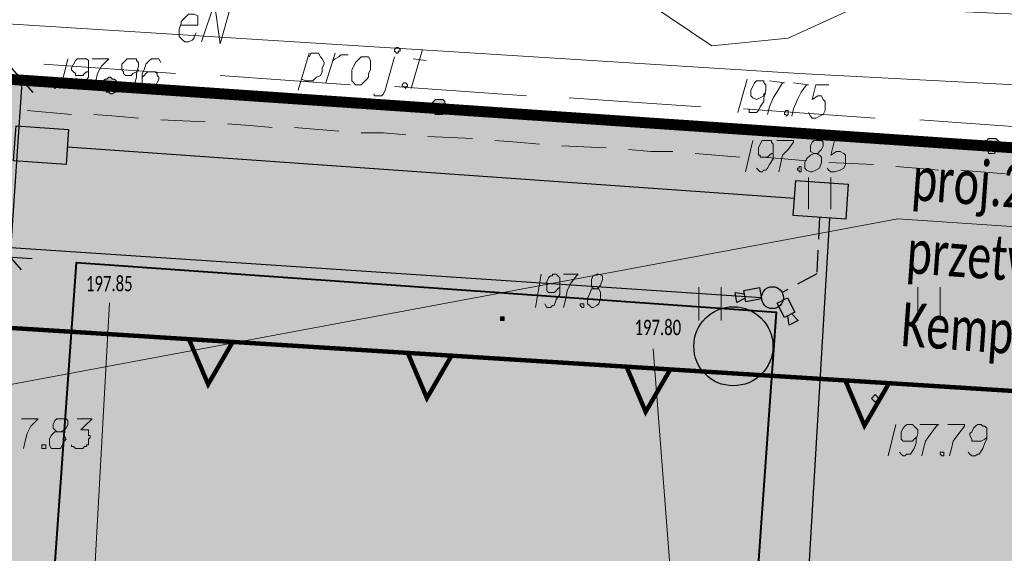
# Model space of a CAD drawing. Header units: metres. Extents: x 7431553 to 7432401, y 5544342 to 5544539.
# Tile 137 of 180: x 7432208 to 7432230, y 5544480 to 5544492. Entities that reach past the tile are written whole.
import ezdxf
from ezdxf.lldxf.tags import DXFTag

# ---------------------------------------------------------------- set-up
doc = ezdxf.new("R2010")
doc.units = ezdxf.units.M
doc.header["$MEASUREMENT"] = 0
doc.linetypes.add('BG-PR90-PB-PZT-PZT01_2026_04_14$0$( Dashed )', pattern=[0.75, 0.5, -0.25])
for name, color, linetype, lineweight in [('BG-PR90-PB-PZT-PZT01_2026_04_14$0$D_obrzeze_5cm', 200, 'Continuous', 13), ('BG-PR90-PB-PZT-PZT01_2026_04_14$0$lampy', 30, 'Continuous', 30), ('BG-PR90-PB-PZT-PZT01_2026_04_14$0$MAPA DCP', 7, 'Continuous', 0), ('BG-PR90-PB-PZT-PZT01_2026_04_14$0$PROJ. OŚWIETLENIE', 30, 'Continuous', 30), ('BG-PR90-PB-PZT-PZT01_2026_04_14$0$Teletechnika monitoring', 30, 'Continuous', 5), ('BG-PR90-PB-PZT-PZT01_2026_04_14$0$Teletechnika wewnętrzna', 30, 'Continuous', 5), ('PRIMETECH_XREF', 7, 'Continuous', 5)]:
    doc.layers.add(name, color=color, linetype=linetype, lineweight=lineweight)
for name, color, linetype in [('BG-PR90-PB-PZT-PZT01_2026_04_14$0$OPISY', 7, 'Continuous'), ('BG-PR90-PB-PZT-PZT01_2026_04_14$0$Z-linie-rozgraniczajace', 216, 'Continuous'), ('BG-PR90-PB-PZT-PZT01_2026_04_14$0$Z-wymiarowanie', 43, 'Continuous'), ('BG-PR90-PB-PZT-PZT01_2026_04_14$0$Z_granica-wlasnosci', 170, 'Continuous'), ('BG-PR90-PB-PZT-PZT01_2026_04_14$0$Z_szraf drogi', 251, 'Continuous'), ('BG-PR90-PB-PZT-PZT01_2026_04_14$0$Z_szraf zielen', 72, 'Continuous')]:
    doc.layers.add(name, color=color, linetype=linetype)
doc.layers.add('PRIMETECH - POMOC', color=6, linetype='Continuous', lineweight=40, plot=False)
doc.styles.add('BG-PR90-PB-PZT-PZT01_2026_04_14$0$Arial', font='arial.ttf')
doc.styles.add('BG-PR90-PB-PZT-PZT01_2026_04_14$0$Standard', font='txt')
tags = doc.linetypes.add('BG-PR90-PB-PZT-PZT01_2026_04_14$0$COMM_LINE', pattern='A,0.5,-0.15,["COMM  ",BG-PR90-PB-PZT-PZT01_2026_04_14$0$Standard,S=0.09,R=0,X=-0.1,Y=-0.05],-0.36', length=1.01).pattern_tags.tags
tags[6] = DXFTag(74, 10)
tags = doc.linetypes.add('BG-PR90-PB-PZT-PZT01_2026_04_14$0$DASHED', pattern=[0.75, 0.5, -0.25]).pattern_tags.tags
tags[6:7] = [DXFTag(74, 4), DXFTag(75, 0), DXFTag(340, '0'), DXFTag(46, 1.0), DXFTag(50, 0.0), DXFTag(44, 0.0), DXFTag(45, 0.0)]
tags[4:5] = [DXFTag(74, 4), DXFTag(75, 0), DXFTag(340, '0'), DXFTag(46, 1.0), DXFTag(50, 0.0), DXFTag(44, 0.0), DXFTag(45, 0.0)]
doc.dimstyles.new('BG-PR90-PB-PZT-PZT01_2026_04_14$0$1-500', dxfattribs={"dimtxt": 0.8, "dimasz": 0.05, "dimexe": 0.009, "dimexo": 0.003125, "dimgap": 0.25, "dimtad": 1, "dimzin": 0, "dimdsep": 46, "dimtxsty": 'BG-PR90-PB-PZT-PZT01_2026_04_14$0$Arial', "dimblk1": 'BG-PR90-PB-PZT-PZT01_2026_04_14$0$ST', "dimblk2": 'BG-PR90-PB-PZT-PZT01_2026_04_14$0$ST', "dimsah": 1, "dimcen": 0, "dimse1": 1, "dimse2": 1, "dimclrd": 256, "dimclre": 256, "dimclrt": 256, "dimadec": 0, "dimazin": 0, "dimtfac": 1, "dimtdec": 0, "dimtix": 1, "dimtofl": 0, "dimtmove": 2, "dimatfit": 3, "dimldrblk": 'BG-PR90-PB-PZT-PZT01_2026_04_14$0$ST', "dimfxl": 1, "dimtolj": 1, "dimtzin": 0, "dimlwd": -1, "dimlwe": -1, "dimarcsym": 0})
doc.dimstyles.new('BG-PR90-PB-PZT-PZT01_2026_04_14$0$Standard', dxfattribs={"dimtxt": 0.18, "dimasz": 0.18, "dimexe": 0.18, "dimexo": 0.0625, "dimgap": 0.09, "dimtad": 0, "dimtih": 1, "dimtoh": 1, "dimdec": 4, "dimzin": 0, "dimdsep": 46, "dimtxsty": 'BG-PR90-PB-PZT-PZT01_2026_04_14$0$Standard', "dimcen": 0.09, "dimadec": 0, "dimazin": 0, "dimtfac": 1, "dimtdec": 4, "dimtofl": 0, "dimtmove": 0, "dimatfit": 3, "dimfxl": 1, "dimtolj": 1, "dimtzin": 0, "dimarcsym": 0})

# ---------------------------------------------------------------- blocks, each defined once
blk = doc.blocks.new('BG-PR90-PB-PZT-PZT01_2026_04_14$0$ergwrwtywretywrty')
at = {"layer": 'BG-PR90-PB-PZT-PZT01_2026_04_14$0$Z-linie-rozgraniczajace', "color": 140, "linetype": 'BG-PR90-PB-PZT-PZT01_2026_04_14$0$DASHED', "ltscale": 2, "true_color": 0x07bff7, "const_width": 0.1}
blk.add_lwpolyline([(60.639, -3.088), (-32.039, 3.163)], dxfattribs=at)
for points in [[(29.932, -2.019), (30.498, -1.055), (29.5, -0.988), (29.932, -2.019)], [(34.921, -2.356), (35.487, -1.391), (34.489, -1.324), (34.921, -2.356)], [(39.909, -2.692), (40.475, -1.728), (39.478, -1.661), (39.909, -2.692)], [(44.898, -3.029), (45.464, -2.064), (44.466, -1.997), (44.898, -3.029)]]:
    blk.add_lwpolyline(points, close=True, dxfattribs=at)
blk = doc.blocks.new('BG-PR90-PB-PZT-PZT01_2026_04_14$0$Naddrwiną2025_v2klauzulap')
at = {"layer": 'BG-PR90-PB-PZT-PZT01_2026_04_14$0$MAPA DCP', "linetype": 'Continuous', "lineweight": 0, "transparency": 33554559}
for points in [[(7431673.013, 5544644.315), (7431672.928, 5544644.315), (7431672.886, 5544644.273), (7431672.843, 5544644.23), (7431672.843, 5544644.188), (7431672.843, 5544644.146), (7431672.843, 5544644.103), (7431672.843, 5544644.061), (7431672.886, 5544644.019), (7431672.886, 5544643.976), (7431672.928, 5544643.976), (7431672.97, 5544643.976), (7431673.013, 5544643.976), (7431673.055, 5544643.976), (7431673.097, 5544644.019), (7431673.14, 5544644.061), (7431673.182, 5544644.061), (7431673.182, 5544644.146), (7431673.182, 5544644.188), (7431673.14, 5544644.23), (7431673.14, 5544644.273), (7431673.097, 5544644.273), (7431673.055, 5544644.315), (7431673.055, 5544644.315)], [(7431672.547, 5544638.007), (7431672.547, 5544638.007), (7431672.547, 5544638.007), (7431672.589, 5544638.05), (7431672.589, 5544638.05), (7431672.589, 5544638.05), (7431672.589, 5544638.05), (7431672.589, 5544638.092), (7431672.589, 5544638.092), (7431672.589, 5544638.092), (7431672.547, 5544638.092), (7431672.547, 5544638.092), (7431672.547, 5544638.092), (7431672.547, 5544638.092), (7431672.505, 5544638.092), (7431672.505, 5544638.092), (7431672.505, 5544638.092), (7431672.505, 5544638.092), (7431672.505, 5544638.05), (7431672.505, 5544638.05), (7431672.505, 5544638.05), (7431672.505, 5544638.05), (7431672.505, 5544638.007)], [(7431676.95, 5544632.927), (7431676.95, 5544632.927), (7431676.95, 5544632.927), (7431676.992, 5544632.927), (7431676.992, 5544632.97), (7431676.992, 5544632.97), (7431676.992, 5544632.97), (7431676.992, 5544632.97), (7431676.992, 5544633.012), (7431676.992, 5544633.012), (7431676.95, 5544633.012), (7431676.95, 5544633.012), (7431676.95, 5544633.012), (7431676.95, 5544633.012), (7431676.907, 5544633.012), (7431676.907, 5544633.012), (7431676.907, 5544633.012), (7431676.907, 5544632.97), (7431676.907, 5544632.97), (7431676.907, 5544632.97), (7431676.907, 5544632.97), (7431676.907, 5544632.927), (7431676.907, 5544632.927)], [(7431672.124, 5544631.7), (7431672.081, 5544631.7), (7431672.039, 5544631.657), (7431671.997, 5544631.657), (7431671.954, 5544631.615), (7431671.954, 5544631.573), (7431671.954, 5544631.53), (7431671.954, 5544631.488), (7431671.954, 5544631.446), (7431671.997, 5544631.403), (7431672.039, 5544631.361), (7431672.081, 5544631.361), (7431672.124, 5544631.361), (7431672.166, 5544631.361), (7431672.208, 5544631.361), (7431672.251, 5544631.403), (7431672.251, 5544631.403), (7431672.293, 5544631.446), (7431672.293, 5544631.488), (7431672.293, 5544631.573), (7431672.293, 5544631.615), (7431672.251, 5544631.615), (7431672.208, 5544631.657), (7431672.166, 5544631.7), (7431672.166, 5544631.7)], [(7431671.658, 5544624.207), (7431671.573, 5544624.207), (7431671.531, 5544624.164), (7431671.489, 5544624.122), (7431671.489, 5544624.08), (7431671.446, 5544624.037), (7431671.446, 5544623.995), (7431671.489, 5544623.953), (7431671.489, 5544623.91), (7431671.531, 5544623.868), (7431671.573, 5544623.868), (7431671.616, 5544623.868), (7431671.658, 5544623.868), (7431671.7, 5544623.868), (7431671.743, 5544623.91), (7431671.785, 5544623.953), (7431671.785, 5544623.995), (7431671.827, 5544624.037), (7431671.827, 5544624.08), (7431671.785, 5544624.122), (7431671.785, 5544624.164), (7431671.743, 5544624.164), (7431671.7, 5544624.207), (7431671.7, 5544624.207)]]:
    blk.add_hatch(color=256, dxfattribs=at).paths.add_polyline_path(points)
at = {"layer": 'BG-PR90-PB-PZT-PZT01_2026_04_14$0$MAPA DCP', "linetype": 'Continuous', "lineweight": 18, "transparency": 33554687}
for points in [[(7431647.782, 5544690.374), (7431650.83, 5544686.987), (7431669.838, 5544671.027), (7431674.706, 5544669.419), (7431674.071, 5544660.444), (7431673.859, 5544657.311), (7431673.182, 5544646.728), (7431669.795, 5544596.859), (7431670.727, 5544580.519), (7431669.541, 5544576.582), (7431663.784, 5544577.725), (7431638.977, 5544582.635), (7431654.894, 5544603.76), (7431656.037, 5544608.713), (7431647.147, 5544632.165), (7431642.49, 5544637.711), (7431645.919, 5544688.426), (7431646.046, 5544690.585)], [(7431676.992, 5544642.96), (7431676.23, 5544642.96)], [(7431676.23, 5544642.452), (7431676.992, 5544642.452)], [(7431674.452, 5544640.463), (7431673.732, 5544640.463)], [(7431673.732, 5544639.955), (7431674.452, 5544639.955)], [(7431676.992, 5544637.965), (7431676.23, 5544637.965)], [(7431676.23, 5544637.457), (7431676.992, 5544637.457)]]:
    blk.add_lwpolyline(points, dxfattribs=at)
at = {"layer": 'BG-PR90-PB-PZT-PZT01_2026_04_14$0$MAPA DCP', "color": 1, "linetype": 'Continuous', "lineweight": 18, "transparency": 33554687}
for points in [[(7431664.969, 5544543.477), (7431664.165, 5544543.562), (7431664.292, 5544545.086), (7431664.377, 5544547.118), (7431665.52, 5544566.803), (7431666.451, 5544577.174), (7431665.901, 5544582.466), (7431667.128, 5544586.784), (7431667.382, 5544591.737), (7431668.017, 5544609.178), (7431669.414, 5544635.806), (7431670.727, 5544637.753), (7431670.557, 5544639.489), (7431669.838, 5544641.055), (7431671.15, 5544669.461), (7431672.081, 5544686.648)], [(7431635.971, 5544534.926), (7431643.803, 5544535.137), (7431645.115, 5544536.238), (7431659.889, 5544534.375), (7431661.202, 5544534.079), (7431662.218, 5544548.218), (7431665.435, 5544548.049), (7431666.747, 5544564.686), (7431668.483, 5544589.07), (7431669.626, 5544612.226), (7431671.362, 5544639.743), (7431672.589, 5544663.238), (7431673.902, 5544686.394)], [(7431670.642, 5544626.112), (7431669.753, 5544626.408), (7431670.684, 5544626.535), (7431669.795, 5544626.789)], [(7431670.261, 5544625.646), (7431670.261, 5544626.027), (7431670.049, 5544626.027), (7431670.007, 5544625.942), (7431670.007, 5544625.9), (7431670.007, 5544625.815), (7431670.049, 5544625.773), (7431670.092, 5544625.731), (7431670.176, 5544625.646), (7431670.219, 5544625.646), (7431670.346, 5544625.604), (7431670.43, 5544625.604), (7431670.473, 5544625.604), (7431670.515, 5544625.604), (7431670.6, 5544625.688), (7431670.642, 5544625.731), (7431670.642, 5544625.773), (7431670.642, 5544625.815), (7431670.6, 5544625.9), (7431670.557, 5544625.942), (7431670.515, 5544625.942), (7431670.43, 5544625.985)]]:
    blk.add_lwpolyline(points, dxfattribs=at)
at = {"layer": 'BG-PR90-PB-PZT-PZT01_2026_04_14$0$MAPA DCP', "color": 30, "linetype": 'Continuous', "lineweight": 18, "true_color": 0xff6500, "transparency": 33554687}
for points in [[(7431664.885, 5544546.059), (7431664.377, 5544547.118), (7431665.52, 5544566.803), (7431666.451, 5544577.174), (7431665.901, 5544582.466), (7431667.128, 5544586.784), (7431667.382, 5544591.737), (7431668.017, 5544609.178), (7431669.414, 5544635.806), (7431670.727, 5544637.753), (7431670.557, 5544639.489), (7431669.838, 5544641.055), (7431671.15, 5544669.461), (7431672.081, 5544686.648)], [(7431672.42, 5544642.495), (7431672.632, 5544645.458)], [(7431672.166, 5544638.473), (7431672.378, 5544641.479)], [(7431671.912, 5544634.494), (7431672.124, 5544637.499)], [(7431671.658, 5544630.514), (7431671.87, 5544633.52)], [(7431671.7, 5544630.895), (7431670.811, 5544631.149)], [(7431671.023, 5544630.938), (7431671.065, 5544631.234)], [(7431671.827, 5544630.049), (7431671.87, 5544630.049), (7431671.87, 5544630.218), (7431671.827, 5544630.26), (7431671.743, 5544630.303), (7431670.981, 5544630.514)], [(7431671.065, 5544629.117), (7431671.023, 5544629.16), (7431670.981, 5544629.244), (7431670.938, 5544629.287), (7431670.938, 5544629.371), (7431670.938, 5544629.456)], [(7431671.404, 5544626.535), (7431671.616, 5544629.498)], [(7431671.573, 5544628.948), (7431670.896, 5544629.16)], [(7431670.981, 5544628.567), (7431670.896, 5544628.609), (7431670.896, 5544628.779), (7431670.981, 5544628.821), (7431671.023, 5544628.863), (7431671.108, 5544628.906), (7431671.15, 5544628.906), (7431671.235, 5544628.863), (7431671.319, 5544628.863), (7431671.404, 5544628.821), (7431671.446, 5544628.736), (7431671.531, 5544628.652), (7431671.531, 5544628.567), (7431671.531, 5544628.482), (7431671.489, 5544628.398)], [(7431671.743, 5544628.313), (7431670.896, 5544628.567)], [(7431671.15, 5544622.513), (7431671.362, 5544625.519)]]:
    blk.add_lwpolyline(points, dxfattribs=at)
at = {"layer": 'BG-PR90-PB-PZT-PZT01_2026_04_14$0$MAPA DCP', "linetype": 'Continuous', "lineweight": 35, "transparency": 33554687}
blk.add_lwpolyline([(7431675.891, 5544686.056), (7431675.426, 5544679.367), (7431673.986, 5544657.735), (7431673.436, 5544650.199), (7431672.547, 5544638.05), (7431671.192, 5544617.476), (7431670.303, 5544603.463), (7431669.753, 5544595.886), (7431670.769, 5544579.841), (7431669.541, 5544577.471), (7431668.398, 5544574.973), (7431667.594, 5544564.178), (7431667.298, 5544558.886), (7431666.917, 5544553.764), (7431666.324, 5544544.197), (7431665.393, 5544531.878), (7431673.817, 5544524.3), (7431682.199, 5544516.722)], dxfattribs=at)
at = {"layer": 'BG-PR90-PB-PZT-PZT01_2026_04_14$0$MAPA DCP', "linetype": 'Continuous', "lineweight": 18, "transparency": 33554687}
for points in [[(7431673.859, 5544657.311), (7431726.818, 5544654.094), (7431721.188, 5544574.846), (7431714.161, 5544575.396), (7431713.187, 5544561.426), (7431668.61, 5544564.601), (7431669.033, 5544570.486), (7431669.541, 5544576.582), (7431670.727, 5544580.519), (7431669.795, 5544596.859), (7431673.182, 5544646.728)], [(7431678.77, 5544641.563), (7431678.685, 5544641.479), (7431678.77, 5544641.394), (7431678.855, 5544641.479)], [(7431672.674, 5544639.235), (7431672.589, 5544639.15), (7431672.674, 5544639.066), (7431672.759, 5544639.15)], [(7431671.616, 5544622.852), (7431671.531, 5544622.767), (7431671.616, 5544622.683), (7431671.7, 5544622.767)]]:
    blk.add_lwpolyline(points, close=True, dxfattribs=at)
at = {"layer": 'BG-PR90-PB-PZT-PZT01_2026_04_14$0$MAPA DCP', "color": 4, "linetype": 'Continuous', "lineweight": 18, "transparency": 33554687}
for points in [[(7431673.563, 5544643.426), (7431673.648, 5544644.442)], [(7431678.601, 5544644.4), (7431678.601, 5544644.146)], [(7431678.558, 5544643.638), (7431678.431, 5544641.648)], [(7431673.478, 5544641.944), (7431673.521, 5544642.41), (7431673.563, 5544642.918)], [(7431673.394, 5544640.42), (7431673.436, 5544641.436)], [(7431678.389, 5544641.14), (7431678.389, 5544640.886)], [(7431678.347, 5544640.378), (7431678.304, 5544639.362), (7431678.22, 5544638.346)], [(7431673.267, 5544638.896), (7431673.309, 5544639.404), (7431673.351, 5544639.912)], [(7431673.182, 5544637.372), (7431673.267, 5544638.388)], [(7431678.177, 5544637.838), (7431678.177, 5544637.584)], [(7431678.135, 5544637.076), (7431678.008, 5544635.086)], [(7431673.097, 5544635.848), (7431673.14, 5544636.356), (7431673.14, 5544636.864)], [(7431673.013, 5544634.324), (7431673.055, 5544635.34)], [(7431677.966, 5544634.621), (7431677.966, 5544634.367)], [(7431677.923, 5544633.859), (7431677.881, 5544632.843), (7431677.796, 5544631.827)], [(7431672.886, 5544632.8), (7431672.928, 5544633.308), (7431672.97, 5544633.816)], [(7431672.801, 5544631.276), (7431672.843, 5544632.292)], [(7431677.796, 5544631.319), (7431677.754, 5544631.065)], [(7431672.716, 5544629.752), (7431672.716, 5544630.26), (7431672.759, 5544630.768)], [(7431677.712, 5544630.557), (7431677.585, 5544628.567)], [(7431672.589, 5544628.228), (7431672.674, 5544629.244)], [(7431677.585, 5544628.059), (7431677.542, 5544627.805)], [(7431672.505, 5544626.704), (7431672.547, 5544627.212), (7431672.589, 5544627.72)], [(7431677.542, 5544627.297), (7431677.458, 5544626.281), (7431677.415, 5544625.265)], [(7431672.42, 5544625.18), (7431672.462, 5544626.196)], [(7431672.293, 5544623.656), (7431672.335, 5544624.164), (7431672.378, 5544624.672)], [(7431677.373, 5544624.757), (7431677.331, 5544624.503)], [(7431677.331, 5544623.995), (7431677.204, 5544622.005)], [(7431672.208, 5544622.132), (7431672.293, 5544623.148)]]:
    blk.add_lwpolyline(points, dxfattribs=at)
at = {"layer": 'BG-PR90-PB-PZT-PZT01_2026_04_14$0$MAPA DCP', "linetype": 'Continuous', "lineweight": 0, "transparency": 33554687}
for points in [[(7431673.013, 5544644.315), (7431672.928, 5544644.315), (7431672.886, 5544644.273), (7431672.843, 5544644.23), (7431672.843, 5544644.188), (7431672.843, 5544644.146), (7431672.843, 5544644.103), (7431672.843, 5544644.061), (7431672.886, 5544644.019), (7431672.886, 5544643.976), (7431672.928, 5544643.976), (7431672.97, 5544643.976), (7431673.013, 5544643.976), (7431673.055, 5544643.976), (7431673.097, 5544644.019), (7431673.14, 5544644.061), (7431673.182, 5544644.061), (7431673.182, 5544644.146), (7431673.182, 5544644.188), (7431673.14, 5544644.23), (7431673.14, 5544644.273), (7431673.097, 5544644.273), (7431673.055, 5544644.315)], [(7431672.547, 5544638.007), (7431672.547, 5544638.007), (7431672.547, 5544638.007), (7431672.589, 5544638.05), (7431672.589, 5544638.05), (7431672.589, 5544638.05), (7431672.589, 5544638.05), (7431672.589, 5544638.092), (7431672.589, 5544638.092), (7431672.589, 5544638.092), (7431672.547, 5544638.092), (7431672.547, 5544638.092), (7431672.547, 5544638.092), (7431672.547, 5544638.092), (7431672.505, 5544638.092), (7431672.505, 5544638.092), (7431672.505, 5544638.092), (7431672.505, 5544638.092), (7431672.505, 5544638.05), (7431672.505, 5544638.05), (7431672.505, 5544638.05), (7431672.505, 5544638.05), (7431672.505, 5544638.007)], [(7431676.95, 5544632.927), (7431676.95, 5544632.927), (7431676.95, 5544632.927), (7431676.992, 5544632.927), (7431676.992, 5544632.97), (7431676.992, 5544632.97), (7431676.992, 5544632.97), (7431676.992, 5544632.97), (7431676.992, 5544633.012), (7431676.992, 5544633.012), (7431676.95, 5544633.012), (7431676.95, 5544633.012), (7431676.95, 5544633.012), (7431676.95, 5544633.012), (7431676.907, 5544633.012), (7431676.907, 5544633.012), (7431676.907, 5544633.012), (7431676.907, 5544632.97), (7431676.907, 5544632.97), (7431676.907, 5544632.97), (7431676.907, 5544632.97), (7431676.907, 5544632.927), (7431676.907, 5544632.927)], [(7431672.124, 5544631.7), (7431672.081, 5544631.7), (7431672.039, 5544631.657), (7431671.997, 5544631.657), (7431671.954, 5544631.615), (7431671.954, 5544631.573), (7431671.954, 5544631.53), (7431671.954, 5544631.488), (7431671.954, 5544631.446), (7431671.997, 5544631.403), (7431672.039, 5544631.361), (7431672.081, 5544631.361), (7431672.124, 5544631.361), (7431672.166, 5544631.361), (7431672.208, 5544631.361), (7431672.251, 5544631.403), (7431672.251, 5544631.403), (7431672.293, 5544631.446), (7431672.293, 5544631.488), (7431672.293, 5544631.573), (7431672.293, 5544631.615), (7431672.251, 5544631.615), (7431672.208, 5544631.657), (7431672.166, 5544631.7)], [(7431671.658, 5544624.207), (7431671.573, 5544624.207), (7431671.531, 5544624.164), (7431671.489, 5544624.122), (7431671.489, 5544624.08), (7431671.446, 5544624.037), (7431671.446, 5544623.995), (7431671.489, 5544623.953), (7431671.489, 5544623.91), (7431671.531, 5544623.868), (7431671.573, 5544623.868), (7431671.616, 5544623.868), (7431671.658, 5544623.868), (7431671.7, 5544623.868), (7431671.743, 5544623.91), (7431671.785, 5544623.953), (7431671.785, 5544623.995), (7431671.827, 5544624.037), (7431671.827, 5544624.08), (7431671.785, 5544624.122), (7431671.785, 5544624.164), (7431671.743, 5544624.164), (7431671.7, 5544624.207)]]:
    blk.add_lwpolyline(points, close=True, dxfattribs=at)
at = {"layer": 'BG-PR90-PB-PZT-PZT01_2026_04_14$0$MAPA DCP', "color": 94, "linetype": 'Continuous', "lineweight": 18, "true_color": 0x009a00, "transparency": 33554687}
for points in [[(7431673.013, 5544644.188), (7431673.013, 5544643.68), (7431672.97, 5544643.172)], [(7431672.928, 5544642.664), (7431672.843, 5544641.648)], [(7431672.843, 5544641.14), (7431672.801, 5544640.632), (7431672.759, 5544640.124)], [(7431672.716, 5544639.616), (7431672.632, 5544638.6)], [(7431672.632, 5544638.092), (7431672.589, 5544637.584), (7431672.547, 5544637.076)], [(7431672.505, 5544636.568), (7431672.462, 5544635.552)], [(7431672.42, 5544635.044), (7431672.378, 5544634.536), (7431672.335, 5544634.028)], [(7431672.293, 5544633.52), (7431672.251, 5544632.504)], [(7431672.208, 5544631.996), (7431672.166, 5544631.488), (7431672.124, 5544630.98)], [(7431672.081, 5544630.472), (7431672.039, 5544629.456)], [(7431671.997, 5544628.948), (7431671.954, 5544628.44), (7431671.912, 5544627.932)], [(7431671.912, 5544627.424), (7431671.827, 5544626.408)], [(7431671.785, 5544625.9), (7431671.743, 5544625.392), (7431671.743, 5544624.884)], [(7431671.7, 5544624.376), (7431671.616, 5544623.36)], [(7431671.573, 5544622.852), (7431671.531, 5544622.344), (7431671.531, 5544621.836)]]:
    blk.add_lwpolyline(points, dxfattribs=at)
at = {"layer": 'BG-PR90-PB-PZT-PZT01_2026_04_14$0$MAPA DCP', "linetype": 'Continuous', "lineweight": 9, "transparency": 33554687}
for points in [[(7431679.998, 5544643.595), (7431680.04, 5544643.638), (7431680.082, 5544643.68), (7431680.082, 5544643.765), (7431680.04, 5544643.807), (7431680.04, 5544643.849), (7431679.913, 5544643.934), (7431679.786, 5544643.976), (7431679.701, 5544644.019), (7431679.574, 5544644.019), (7431679.49, 5544644.019), (7431679.447, 5544644.019), (7431679.405, 5544643.976), (7431679.405, 5544643.934), (7431679.363, 5544643.892), (7431679.363, 5544643.849), (7431679.363, 5544643.807), (7431679.405, 5544643.765), (7431679.447, 5544643.722), (7431679.532, 5544643.68), (7431679.574, 5544643.638), (7431679.617, 5544643.638), (7431679.701, 5544643.68), (7431679.744, 5544643.68), (7431679.744, 5544643.722), (7431679.744, 5544643.765), (7431679.744, 5544643.807), (7431679.744, 5544643.892), (7431679.701, 5544643.976), (7431679.659, 5544644.019)], [(7431679.363, 5544643.13), (7431679.363, 5544643.511), (7431679.405, 5544643.511), (7431679.574, 5544643.384), (7431679.744, 5544643.257), (7431679.913, 5544643.214), (7431680.082, 5544643.172)], [(7431679.363, 5544642.495), (7431679.363, 5544642.918), (7431679.405, 5544642.876), (7431679.574, 5544642.749), (7431679.744, 5544642.622), (7431679.913, 5544642.579), (7431680.082, 5544642.537)], [(7431679.998, 5544642.029), (7431680.04, 5544642.071), (7431680.082, 5544642.114), (7431680.082, 5544642.156), (7431680.04, 5544642.198), (7431680.04, 5544642.241), (7431680.04, 5544642.283), (7431679.913, 5544642.368), (7431679.786, 5544642.41), (7431679.701, 5544642.41), (7431679.574, 5544642.452), (7431679.49, 5544642.452), (7431679.447, 5544642.41), (7431679.405, 5544642.368), (7431679.363, 5544642.325), (7431679.363, 5544642.241), (7431679.363, 5544642.198), (7431679.405, 5544642.156), (7431679.447, 5544642.114), (7431679.532, 5544642.071), (7431679.574, 5544642.071), (7431679.617, 5544642.071), (7431679.701, 5544642.071), (7431679.744, 5544642.114), (7431679.744, 5544642.156), (7431679.744, 5544642.198), (7431679.744, 5544642.241), (7431679.744, 5544642.283), (7431679.744, 5544642.325), (7431679.701, 5544642.368), (7431679.659, 5544642.41)], [(7431679.363, 5544641.944), (7431680.082, 5544641.775)], [(7431672.886, 5544640.844), (7431672.886, 5544640.547), (7431673.224, 5544640.463), (7431673.14, 5544640.59), (7431673.14, 5544640.674), (7431673.182, 5544640.759), (7431673.224, 5544640.801), (7431673.351, 5544640.801), (7431673.436, 5544640.801), (7431673.521, 5544640.759), (7431673.563, 5544640.674), (7431673.605, 5544640.547), (7431673.605, 5544640.463), (7431673.563, 5544640.42), (7431673.521, 5544640.378)], [(7431671.616, 5544640.42), (7431671.616, 5544640.124), (7431671.954, 5544640.039), (7431671.87, 5544640.166), (7431671.87, 5544640.251), (7431671.954, 5544640.293), (7431671.997, 5544640.336), (7431672.124, 5544640.336), (7431672.208, 5544640.336), (7431672.293, 5544640.293), (7431672.335, 5544640.209), (7431672.378, 5544640.124), (7431672.378, 5544640.039), (7431672.335, 5544639.997), (7431672.251, 5544639.955)], [(7431673.182, 5544640.082), (7431673.182, 5544640.166), (7431673.14, 5544640.209), (7431673.097, 5544640.251), (7431673.013, 5544640.293), (7431672.928, 5544640.293), (7431672.886, 5544640.251), (7431672.886, 5544640.209), (7431672.886, 5544640.166), (7431672.886, 5544640.082), (7431672.928, 5544640.039), (7431673.013, 5544639.997), (7431673.055, 5544639.997), (7431673.14, 5544639.997), (7431673.182, 5544640.082), (7431673.224, 5544639.997), (7431673.309, 5544639.912), (7431673.394, 5544639.87), (7431673.521, 5544639.87), (7431673.563, 5544639.912), (7431673.605, 5544639.997), (7431673.605, 5544640.039), (7431673.563, 5544640.124), (7431673.521, 5544640.209), (7431673.394, 5544640.251), (7431673.267, 5544640.251), (7431673.224, 5544640.209), (7431673.182, 5544640.124)], [(7431671.573, 5544639.616), (7431671.616, 5544639.955), (7431671.616, 5544639.912), (7431671.785, 5544639.785), (7431671.954, 5544639.701), (7431672.166, 5544639.616), (7431672.335, 5544639.574)], [(7431672.886, 5544639.235), (7431672.886, 5544639.616), (7431672.928, 5544639.616), (7431673.097, 5544639.489), (7431673.224, 5544639.362), (7431673.436, 5544639.32), (7431673.605, 5544639.277)], [(7431671.531, 5544639.066), (7431671.573, 5544639.404), (7431671.573, 5544639.362), (7431671.785, 5544639.235), (7431671.912, 5544639.15), (7431672.124, 5544639.066), (7431672.293, 5544639.023)], [(7431673.521, 5544638.769), (7431673.563, 5544638.812), (7431673.605, 5544638.854), (7431673.605, 5544638.896), (7431673.563, 5544638.939), (7431673.563, 5544638.981), (7431673.521, 5544639.023), (7431673.436, 5544639.066), (7431673.309, 5544639.15), (7431673.224, 5544639.15), (7431673.055, 5544639.15), (7431672.97, 5544639.15), (7431672.928, 5544639.108), (7431672.886, 5544639.108), (7431672.886, 5544639.066), (7431672.886, 5544638.981), (7431672.886, 5544638.939), (7431672.886, 5544638.896), (7431672.97, 5544638.854), (7431673.055, 5544638.812), (7431673.097, 5544638.812), (7431673.14, 5544638.812), (7431673.224, 5544638.812), (7431673.224, 5544638.854), (7431673.267, 5544638.854), (7431673.267, 5544638.939), (7431673.267, 5544638.981), (7431673.267, 5544639.023), (7431673.224, 5544639.066), (7431673.182, 5544639.108), (7431673.182, 5544639.15), (7431673.14, 5544639.15)], [(7431672.166, 5544638.6), (7431672.251, 5544638.6), (7431672.251, 5544638.769), (7431672.208, 5544638.812), (7431672.124, 5544638.854), (7431671.997, 5544638.939), (7431671.912, 5544638.939), (7431671.743, 5544638.981), (7431671.658, 5544638.981), (7431671.616, 5544638.981), (7431671.573, 5544638.939), (7431671.531, 5544638.939), (7431671.531, 5544638.896), (7431671.531, 5544638.812), (7431671.531, 5544638.769), (7431671.573, 5544638.727), (7431671.658, 5544638.685), (7431671.743, 5544638.642), (7431671.785, 5544638.642), (7431671.87, 5544638.642), (7431671.912, 5544638.685), (7431671.954, 5544638.769), (7431671.912, 5544638.854), (7431671.87, 5544638.939), (7431671.827, 5544638.939), (7431671.827, 5544638.981)], [(7431672.886, 5544638.685), (7431673.605, 5544638.515)], [(7431671.489, 5544638.558), (7431672.251, 5544638.346)], [(7431676.272, 5544635.086), (7431676.272, 5544635.129), (7431676.23, 5544635.171), (7431676.188, 5544635.213), (7431676.061, 5544635.256), (7431675.976, 5544635.256), (7431675.934, 5544635.171), (7431675.934, 5544635.129), (7431675.976, 5544635.044), (7431676.061, 5544635.002), (7431676.103, 5544635.002), (7431676.188, 5544635.002), (7431676.23, 5544635.002), (7431676.272, 5544635.086), (7431676.272, 5544635.002), (7431676.399, 5544634.959), (7431676.484, 5544634.917), (7431676.611, 5544634.917), (7431676.653, 5544634.959), (7431676.696, 5544635.002), (7431676.696, 5544635.044), (7431676.653, 5544635.129), (7431676.611, 5544635.171), (7431676.484, 5544635.213), (7431676.357, 5544635.213), (7431676.272, 5544635.171), (7431676.272, 5544635.129)], [(7431675.934, 5544634.367), (7431675.934, 5544634.705), (7431675.976, 5544634.663), (7431676.145, 5544634.536), (7431676.315, 5544634.451), (7431676.526, 5544634.409), (7431676.696, 5544634.367)], [(7431676.611, 5544633.943), (7431676.696, 5544633.986), (7431676.696, 5544634.07), (7431676.653, 5544634.113), (7431676.653, 5544634.155), (7431676.526, 5544634.197), (7431676.399, 5544634.282), (7431676.315, 5544634.282), (7431676.145, 5544634.282), (7431676.061, 5544634.282), (7431676.018, 5544634.282), (7431675.976, 5544634.24), (7431675.934, 5544634.197), (7431675.934, 5544634.113), (7431675.976, 5544634.113), (7431675.976, 5544634.07), (7431676.018, 5544634.028), (7431676.103, 5544633.986), (7431676.188, 5544633.986), (7431676.23, 5544633.986), (7431676.272, 5544633.986), (7431676.315, 5544633.986), (7431676.357, 5544634.028), (7431676.357, 5544634.07), (7431676.357, 5544634.113), (7431676.357, 5544634.155), (7431676.315, 5544634.197), (7431676.272, 5544634.24), (7431676.23, 5544634.282)], [(7431675.934, 5544633.859), (7431676.696, 5544633.732)], [(7431671.108, 5544625.18), (7431671.023, 5544625.138), (7431671.023, 5544624.969), (7431671.065, 5544624.926), (7431671.15, 5544624.842), (7431671.277, 5544624.799), (7431671.362, 5544624.757), (7431671.531, 5544624.757), (7431671.616, 5544624.757), (7431671.658, 5544624.757), (7431671.7, 5544624.799), (7431671.7, 5544624.842), (7431671.7, 5544624.884), (7431671.7, 5544624.926), (7431671.7, 5544624.969), (7431671.7, 5544625.011), (7431671.658, 5544625.053), (7431671.573, 5544625.096), (7431671.489, 5544625.138), (7431671.446, 5544625.138), (7431671.404, 5544625.096), (7431671.362, 5544625.096), (7431671.319, 5544625.053), (7431671.319, 5544624.969), (7431671.319, 5544624.926), (7431671.319, 5544624.884), (7431671.362, 5544624.842), (7431671.404, 5544624.799), (7431671.446, 5544624.757)], [(7431671.616, 5544624.249), (7431671.7, 5544624.291), (7431671.7, 5544624.461), (7431671.658, 5544624.503), (7431671.573, 5544624.588), (7431671.446, 5544624.63), (7431671.362, 5544624.63), (7431671.192, 5544624.672), (7431671.108, 5544624.672), (7431671.065, 5544624.63), (7431671.023, 5544624.63), (7431671.023, 5544624.588), (7431671.023, 5544624.545), (7431671.023, 5544624.503), (7431671.023, 5544624.418), (7431671.065, 5544624.376), (7431671.15, 5544624.291), (7431671.235, 5544624.291), (7431671.277, 5544624.291), (7431671.319, 5544624.334), (7431671.362, 5544624.334), (7431671.404, 5544624.376), (7431671.404, 5544624.418), (7431671.404, 5544624.461), (7431671.404, 5544624.503), (7431671.362, 5544624.545), (7431671.319, 5544624.63), (7431671.277, 5544624.672)], [(7431671.023, 5544623.614), (7431671.023, 5544623.995), (7431671.192, 5544623.826), (7431671.362, 5544623.741), (7431671.531, 5544623.699), (7431671.7, 5544623.656)], [(7431671.616, 5544623.148), (7431671.7, 5544623.148), (7431671.7, 5544623.36), (7431671.658, 5544623.36), (7431671.573, 5544623.445), (7431671.446, 5544623.529), (7431671.362, 5544623.529), (7431671.192, 5544623.529), (7431671.108, 5544623.529), (7431671.065, 5544623.529), (7431671.023, 5544623.487), (7431671.023, 5544623.402), (7431671.023, 5544623.36), (7431671.023, 5544623.318), (7431671.023, 5544623.275), (7431671.065, 5544623.233), (7431671.15, 5544623.191), (7431671.235, 5544623.148), (7431671.277, 5544623.148), (7431671.319, 5544623.191), (7431671.362, 5544623.233), (7431671.404, 5544623.233), (7431671.404, 5544623.318), (7431671.404, 5544623.36), (7431671.404, 5544623.402), (7431671.362, 5544623.445), (7431671.319, 5544623.487), (7431671.319, 5544623.529), (7431671.277, 5544623.529)], [(7431679.236, 5544623.275), (7431679.236, 5544623.614), (7431679.405, 5544623.445), (7431679.49, 5544623.36), (7431679.49, 5544623.445), (7431679.49, 5544623.487), (7431679.49, 5544623.529), (7431679.532, 5544623.529), (7431679.574, 5544623.529), (7431679.617, 5544623.529), (7431679.617, 5544623.572), (7431679.659, 5544623.572), (7431679.701, 5544623.529), (7431679.744, 5544623.529), (7431679.786, 5544623.529), (7431679.828, 5544623.529), (7431679.828, 5544623.487), (7431679.871, 5544623.487), (7431679.871, 5544623.445), (7431679.913, 5544623.402), (7431679.913, 5544623.36), (7431679.913, 5544623.318), (7431679.913, 5544623.275), (7431679.913, 5544623.233), (7431679.871, 5544623.191), (7431679.871, 5544623.148), (7431679.828, 5544623.148)], [(7431671.023, 5544623.064), (7431671.7, 5544622.894)], [(7431679.532, 5544622.81), (7431679.532, 5544622.894), (7431679.49, 5544622.979), (7431679.447, 5544623.021), (7431679.363, 5544623.064), (7431679.278, 5544623.064), (7431679.236, 5544623.021), (7431679.236, 5544622.937), (7431679.236, 5544622.894), (7431679.236, 5544622.81), (7431679.278, 5544622.767), (7431679.363, 5544622.725), (7431679.447, 5544622.725), (7431679.49, 5544622.767), (7431679.532, 5544622.81), (7431679.532, 5544622.767), (7431679.617, 5544622.683), (7431679.701, 5544622.64), (7431679.744, 5544622.64), (7431679.828, 5544622.64), (7431679.913, 5544622.683), (7431679.913, 5544622.725), (7431679.913, 5544622.81), (7431679.913, 5544622.894), (7431679.828, 5544622.937), (7431679.744, 5544622.979), (7431679.701, 5544623.021), (7431679.617, 5544622.979), (7431679.532, 5544622.979), (7431679.532, 5544622.894)], [(7431679.236, 5544622.005), (7431679.236, 5544622.386), (7431679.405, 5544622.217), (7431679.574, 5544622.132), (7431679.744, 5544622.09), (7431679.913, 5544622.048)]]:
    blk.add_lwpolyline(points, dxfattribs=at)
for points in [[(7431679.998, 5544643.003), (7431679.998, 5544643.045), (7431680.082, 5544643.045), (7431680.082, 5544643.003), (7431680.04, 5544642.96), (7431679.998, 5544642.96)], [(7431673.478, 5544639.743), (7431673.478, 5544639.785), (7431673.605, 5544639.785), (7431673.605, 5544639.743), (7431673.563, 5544639.743), (7431673.563, 5544639.701), (7431673.521, 5544639.701), (7431673.521, 5544639.743)], [(7431672.208, 5544639.447), (7431672.208, 5544639.489), (7431672.293, 5544639.489), (7431672.335, 5544639.447), (7431672.293, 5544639.447), (7431672.293, 5544639.404), (7431672.251, 5544639.404)], [(7431676.611, 5544634.79), (7431676.611, 5544634.832), (7431676.696, 5544634.832), (7431676.696, 5544634.79), (7431676.653, 5544634.748), (7431676.611, 5544634.748)], [(7431671.616, 5544624.122), (7431671.616, 5544624.164), (7431671.7, 5544624.164), (7431671.7, 5544624.08), (7431671.658, 5544624.08)], [(7431679.828, 5544622.513), (7431679.828, 5544622.556), (7431679.913, 5544622.556), (7431679.913, 5544622.471), (7431679.871, 5544622.471), (7431679.828, 5544622.471)]]:
    blk.add_lwpolyline(points, close=True, dxfattribs=at)
at = {"layer": 'BG-PR90-PB-PZT-PZT01_2026_04_14$0$MAPA DCP', "color": 30, "linetype": 'Continuous', "lineweight": 18, "true_color": 0xff6500, "transparency": 33554687}
for points in [[(7431671.573, 5544630.726), (7431671.573, 5544630.768), (7431671.616, 5544630.811), (7431671.658, 5544630.811), (7431671.658, 5544630.768), (7431671.7, 5544630.768), (7431671.658, 5544630.726), (7431671.658, 5544630.684), (7431671.616, 5544630.684)], [(7431670.769, 5544630.557), (7431670.769, 5544630.599), (7431670.811, 5544630.641), (7431670.854, 5544630.641), (7431670.854, 5544630.599), (7431670.896, 5544630.599), (7431670.896, 5544630.557), (7431670.854, 5544630.514), (7431670.811, 5544630.514)], [(7431670.981, 5544629.837), (7431670.981, 5544629.922), (7431671.065, 5544629.964), (7431671.277, 5544629.964), (7431671.362, 5544629.922), (7431671.446, 5544629.922), (7431671.489, 5544629.879), (7431671.573, 5544629.795), (7431671.616, 5544629.752), (7431671.616, 5544629.625), (7431671.573, 5544629.583), (7431671.531, 5544629.541), (7431671.446, 5544629.541), (7431671.319, 5544629.541), (7431671.277, 5544629.541), (7431671.192, 5544629.583), (7431671.108, 5544629.625), (7431671.023, 5544629.71), (7431670.981, 5544629.752)]]:
    blk.add_lwpolyline(points, close=True, dxfattribs=at)
blk = doc.blocks.new('BG-PR90-PB-PZT-PZT01_2026_04_14$0$PROJ. LAMPA OSW (1 500)')
at = {"layer": 'BG-PR90-PB-PZT-PZT01_2026_04_14$0$lampy'}
h = blk.add_hatch(color=256, dxfattribs=at)
edge = h.paths.add_edge_path()
edge.add_arc((0, 0), 1.803, 204.9148, 341.1453)
edge.add_arc((0.128, -2.415), 2.419, 49.2605, 136.7996)
blk.add_circle((0, 0), 1.803, dxfattribs=at)
blk = doc.blocks.new('BG-PR90-PB-PZT-PZT01_2026_04_14$0$ST')
at = {"color": 8}
blk.add_line((0, 10), (0, -10), dxfattribs=at)
blk.add_line((-5.3, -5.3), (5.3, 5.3))
blk = doc.blocks.new('*D12062')
at = {"layer": 'BG-PR90-PB-PZT-PZT01_2026_04_14$0$Z-wymiarowanie'}
blk.add_line((7431807.539, 5544486.834), (7431807.808, 5544490.776), dxfattribs=at)
at = {"layer": 'Defpoints', "color": 0, "linetype": 'Continuous', "lineweight": 100}
for p in [(7431807.432, 5544490.852), (7431807.811, 5544490.826), (7431806.056, 5544486.885)]:
    blk.add_point(p, dxfattribs=at)
at = {"layer": 'BG-PR90-PB-PZT-PZT01_2026_04_14$0$Z-wymiarowanie', "linetype": 'Continuous', "xscale": 0.05, "yscale": 0.05, "zscale": 0.05}
for p, rotation in [((7431807.811, 5544490.826), 86.09929908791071), ((7431807.535, 5544486.784), 266.0992990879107)]:
    blk.add_blockref('BG-PR90-PB-PZT-PZT01_2026_04_14$0$ST', p, dxfattribs=dict(at, rotation=rotation))
at = {"layer": 'BG-PR90-PB-PZT-PZT01_2026_04_14$0$Z-wymiarowanie', "linetype": 'Continuous', "insert": (7431807.016, 5544488.85), "char_height": 0.8, "attachment_point": 5, "rotation": 86.0993, "style": 'BG-PR90-PB-PZT-PZT01_2026_04_14$0$Arial'}
blk.add_mtext('\\A1;4.05', dxfattribs=at)
blk = doc.blocks.new('BG-PR90-PB-PZT-PZT01_2026_04_14$0$ertert')
at = {"layer": 'BG-PR90-PB-PZT-PZT01_2026_04_14$0$Z-wymiarowanie'}
dim = blk.add_linear_dim(base=(-5.09, 27.038), p1=(-6.845, 23.097), p2=(-5.469, 27.064), angle=86.0993, dimstyle='BG-PR90-PB-PZT-PZT01_2026_04_14$0$1-500', dxfattribs=at)
dim.commit()
dim.dimension.update_dxf_attribs({"geometry": '*D12062', "text_midpoint": (-5.884, 25.062), "insert": (-7431812.901, -5544463.788)})
blk = doc.blocks.new('BG-PR90-PB-PZT-PZT01_2026_04_14')
at = {"layer": 'BG-PR90-PB-PZT-PZT01_2026_04_14$0$Z_szraf drogi', "true_color": 0xb2b2b2}
h = blk.add_hatch(color=253, dxfattribs=at)
h.dxf.hatch_style = 1
h.paths.add_polyline_path([(7432149.21, 5544449.008), (7432151.038, 5544474.648), (7432152.044, 5544474.576), (7432156.033, 5544474.292), (7432158.091, 5544474.149), (7432163.514, 5544473.758, 0.414214), (7432165.117, 5544475.148), (7432166.157, 5544489.73), (7432206.056, 5544486.885), (7432205.06, 5544472.92, 0.414214), (7432205.987, 5544471.852), (7432206.984, 5544471.781, 0.414214), (7432208.053, 5544472.707), (7432209.048, 5544486.671), (7432225.008, 5544485.533), (7432221.941, 5544442.526), (7432205.979, 5544443.664), (7432206.499, 5544450.955, 0.414214), (7432204.646, 5544453.092), (7432203.95, 5544453.142), (7432203.95, 5544453.142), (7432204.198, 5544456.633), (7432186.244, 5544457.913), (7432185.995, 5544454.422), (7432185.995, 5544454.422), (7432179.704, 5544454.87), (7432162.747, 5544456.079, 0.414214), (7432159.541, 5544453.3), (7432159.399, 5544451.305), (7432159.185, 5544448.302), (7432159.185, 5544448.301)])
h.paths.add_polyline_path([(7432185.995, 5544454.422), (7432186.244, 5544457.913), (7432204.198, 5544456.633), (7432203.95, 5544453.142), (7432199.617, 5544453.45), (7432199.585, 5544453.653), (7432199.427, 5544453.831), (7432199.394, 5544453.867), (7432199.28, 5544453.876), (7432199.08, 5544453.89), (7432198.966, 5544453.898), (7432198.928, 5544453.866), (7432198.747, 5544453.713), (7432198.686, 5544453.517), (7432196.026, 5544453.706), (7432195.994, 5544453.909), (7432195.836, 5544454.087), (7432195.804, 5544454.123), (7432195.689, 5544454.132), (7432195.489, 5544454.146), (7432195.375, 5544454.154), (7432195.337, 5544454.122), (7432195.156, 5544453.969), (7432195.095, 5544453.773)])
at = {"layer": 'BG-PR90-PB-PZT-PZT01_2026_04_14$0$Z_szraf zielen', "true_color": 0xb0d592}
h = blk.add_hatch(color=63, dxfattribs=at)
h.dxf.hatch_style = 1
h.paths.add_polyline_path([(7432147.21, 5544449.15), (7432150.41, 5544493.74), (7432156.27, 5544493.32), (7432162.4, 5544492.78), (7432166.34, 5544491.62), (7432182.67, 5544492.54), (7432242.525, 5544488.459), (7432243.1, 5544488.46), (7432239.91, 5544435.52), (7432160.67, 5544441.17), (7432161.18, 5544448.16), (7432160.681, 5544448.195), (7432160.681, 5544448.196), (7432160.789, 5544449.703), (7432165.277, 5544449.382), (7432165.064, 5544446.39), (7432170.051, 5544446.034), (7432170.08, 5544446.433), (7432172.565, 5544446.256), (7432173.072, 5544446.22), (7432180.553, 5544445.687), (7432180.738, 5544448.28), (7432180.782, 5544448.983), (7432181.094, 5544453.267), (7432193.715, 5544452.367), (7432193.609, 5544450.871), (7432200.591, 5544450.373), (7432200.804, 5544453.366), (7432203.95, 5544453.142), (7432204.646, 5544453.092, -0.414214), (7432206.499, 5544450.955), (7432205.979, 5544443.664), (7432221.941, 5544442.526), (7432225.008, 5544485.533), (7432209.048, 5544486.671), (7432208.053, 5544472.707, -0.414214), (7432206.984, 5544471.781), (7432205.987, 5544471.852, -0.414214), (7432205.06, 5544472.92), (7432206.056, 5544486.885), (7432206.163, 5544488.381), (7432166.264, 5544491.226), (7432166.157, 5544489.73), (7432165.161, 5544475.765), (7432165.117, 5544475.148, -0.414214), (7432163.514, 5544473.758), (7432158.091, 5544474.149), (7432158.433, 5544479.291), (7432158.431, 5544479.263), (7432151.418, 5544479.76), (7432151.418, 5544479.76), (7432151.038, 5544474.648), (7432149.21, 5544449.008)])
at = {"layer": 'BG-PR90-PB-PZT-PZT01_2026_04_14$0$D_obrzeze_5cm'}
blk.add_line((7432221.941, 5544442.526), (7432225.008, 5544485.533), dxfattribs=at)
blk.add_line((7432221.941, 5544442.526), (7432225.008, 5544485.533), dxfattribs=at)
at = {"layer": 'BG-PR90-PB-PZT-PZT01_2026_04_14$0$D_obrzeze_5cm', "lineweight": 40, "elevation": 10.08}
blk.add_lwpolyline([(7432166.157, 5544489.73), (7432206.056, 5544486.885), (7432205.068, 5544472.911, 0.414071), (7432205.987, 5544471.852), (7432206.984, 5544471.781, 0.414214), (7432208.053, 5544472.707), (7432209.048, 5544486.671), (7432225.008, 5544485.533), (7432221.941, 5544442.526), (7432205.979, 5544443.664), (7432206.499, 5544450.955, 0.414214), (7432204.646, 5544453.092), (7432200.804, 5544453.366), (7432179.704, 5544454.87)], format="xyb", dxfattribs=at)
at = {"layer": 'BG-PR90-PB-PZT-PZT01_2026_04_14$0$D_obrzeze_5cm'}
for points in [[(7432209.048, 5544486.671), (7432208.053, 5544472.707, -0.414214), (7432206.984, 5544471.781), (7432205.987, 5544471.852, -0.414214), (7432205.06, 5544472.92), (7432206.056, 5544486.885)], [(7432209.048, 5544486.671), (7432208.053, 5544472.707, -0.414214), (7432206.984, 5544471.781), (7432205.987, 5544471.852, -0.410707), (7432205.06, 5544472.92), (7432206.056, 5544486.885)]]:
    blk.add_lwpolyline(points, format="xyb", dxfattribs=at)
blk.add_lwpolyline([(7432209.048, 5544486.671), (7432225.008, 5544485.533)], dxfattribs=at)
blk.add_lwpolyline([(7432209.048, 5544486.671), (7432225.008, 5544485.533)], dxfattribs=at)
at = {"layer": 'BG-PR90-PB-PZT-PZT01_2026_04_14$0$PROJ. OŚWIETLENIE'}
blk.add_line((7432207.552, 5544487.008), (7432224.673, 5544485.871), dxfattribs=at)
blk.add_circle((7432224.921, 5544485.867), 0.25, dxfattribs=at)
at = {"layer": 'BG-PR90-PB-PZT-PZT01_2026_04_14$0$Teletechnika monitoring', "color": 30, "linetype": 'Continuous', "lineweight": 30}
for points in [[(7432224.674, 5544485.841), (7432224.313, 5544485.774), (7432224.265, 5544486.032), (7432224.626, 5544486.099)], [(7432225.263, 5544485.863), (7432225.432, 5544485.537), (7432225.199, 5544485.416), (7432225.03, 5544485.742)]]:
    blk.add_lwpolyline(points, close=True, dxfattribs=at)
for points in [[(7432224.298, 5544485.853), (7432224.11, 5544485.759), (7432224.068, 5544485.986), (7432224.279, 5544485.956)], [(7432225.361, 5544485.5), (7432225.505, 5544485.347), (7432225.301, 5544485.241), (7432225.268, 5544485.452)]]:
    blk.add_lwpolyline(points, dxfattribs=at)
at = {"layer": 'BG-PR90-PB-PZT-PZT01_2026_04_14$0$Teletechnika wewnętrzna', "linetype": 'BG-PR90-PB-PZT-PZT01_2026_04_14$0$COMM_LINE', "lineweight": 30, "ltscale": 4}
for points in [[(7432208.81, 5544488.906), (7432207.613, 5544488.989), (7432207.669, 5544489.788), (7432208.866, 5544489.704), (7432208.81, 5544488.906)], [(7432208.838, 5544489.305), (7432225.425, 5544488.138)], [(7432226.594, 5544487.656), (7432225.397, 5544487.739), (7432225.453, 5544488.537), (7432226.65, 5544488.454), (7432226.594, 5544487.656)], [(7432226.222, 5544487.682), (7432225.25, 5544471.289)]]:
    blk.add_lwpolyline(points, dxfattribs=at)
at = {"layer": 'BG-PR90-PB-PZT-PZT01_2026_04_14$0$Teletechnika wewnętrzna', "linetype": 'BG-PR90-PB-PZT-PZT01_2026_04_14$0$( Dashed )', "lineweight": 30}
blk.add_lwpolyline([(7432225.996, 5544487.697), (7432225.932, 5544486.413), (7432225.141, 5544485.986)], dxfattribs=at)
at = {"layer": 'BG-PR90-PB-PZT-PZT01_2026_04_14$0$Z_granica-wlasnosci', "color": 5, "true_color": 0x1414ff, "const_width": 0.25}
blk.add_lwpolyline([(7432243.1, 5544488.46), (7432239.91, 5544435.52), (7432160.67, 5544441.17), (7432161.18, 5544448.16), (7432147.21, 5544449.15), (7432150.41, 5544493.74), (7432156.27, 5544493.32), (7432162.4, 5544492.78), (7432166.34, 5544491.62), (7432182.67, 5544492.54), (7432242.525, 5544488.459)], close=True, dxfattribs=at)
blk.add_lwpolyline([(7432243.1, 5544488.46), (7432239.91, 5544435.52), (7432160.67, 5544441.17), (7432161.18, 5544448.16), (7432147.21, 5544449.15), (7432150.41, 5544493.74), (7432156.27, 5544493.32), (7432162.4, 5544492.78), (7432166.34, 5544491.62), (7432182.67, 5544492.54), (7432242.525, 5544488.459)], close=True, dxfattribs=at)
blk.add_lwpolyline([(7432243.1, 5544488.46), (7432239.91, 5544435.52), (7432160.67, 5544441.17), (7432161.18, 5544448.16), (7432147.21, 5544449.15), (7432150.41, 5544493.74), (7432156.27, 5544493.32), (7432162.4, 5544492.78), (7432166.34, 5544491.62), (7432182.67, 5544492.54), (7432242.525, 5544488.459)], close=True, dxfattribs=at)
at = {"layer": 'BG-PR90-PB-PZT-PZT01_2026_04_14$0$lampy', "xscale": 0.4999999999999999, "yscale": 0.4999999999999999, "zscale": 0.5, "rotation": 302.4950463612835}
blk.add_blockref('BG-PR90-PB-PZT-PZT01_2026_04_14$0$PROJ. LAMPA OSW (1 500)', (7432224.029, 5544484.759), dxfattribs=at)
at = {"layer": 'BG-PR90-PB-PZT-PZT01_2026_04_14$0$MAPA DCP', "rotation": 270}
blk.add_blockref('BG-PR90-PB-PZT-PZT01_2026_04_14$0$Naddrwiną2025_v2klauzulap', (1887585.788, 12976162.34), dxfattribs=at)
at = {"layer": 'BG-PR90-PB-PZT-PZT01_2026_04_14$0$Z-linie-rozgraniczajace', "color": 140, "linetype": 'BG-PR90-PB-PZT-PZT01_2026_04_14$0$DASHED', "ltscale": 2, "true_color": 0x07bff7, "rotation": 0.2610649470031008}
blk.add_blockref('BG-PR90-PB-PZT-PZT01_2026_04_14$0$ergwrwtywretywrty', (7432182.108, 5544485.774, 10.08), dxfattribs=at)
blk.add_blockref('BG-PR90-PB-PZT-PZT01_2026_04_14$0$ergwrwtywretywrty', (7432182.108, 5544485.774, 10.08), dxfattribs=at)
at = {"layer": 'BG-PR90-PB-PZT-PZT01_2026_04_14$0$Z-wymiarowanie', "linetype": 'Continuous', "lineweight": 100}
blk.add_blockref('BG-PR90-PB-PZT-PZT01_2026_04_14$0$ertert', (7432212.901, 5544463.788), dxfattribs=at)
at = {"layer": 'BG-PR90-PB-PZT-PZT01_2026_04_14$0$OPISY', "insert": (7432228.151, 5544489.09, 63.183), "char_height": 1, "attachment_point": 1, "rotation": 355.817, "style": 'BG-PR90-PB-PZT-PZT01_2026_04_14$0$Standard'}
blk.add_mtext('{\\fCalibri Light|b0|i0|c238|p34;\\W0.7;proj.2\\Pprzetwornica AC/DC\\PKempower C802}', dxfattribs=at)
at = {"layer": 'BG-PR90-PB-PZT-PZT01_2026_04_14$0$OPISY'}
blk.add_leader([(7432206.854, 5544483.759), (7432227.779, 5544487.668), (7432237.107, 5544487.029)], dimstyle='BG-PR90-PB-PZT-PZT01_2026_04_14$0$Standard', dxfattribs=at)

msp = doc.modelspace()

# ---------------------------------------------------------------- block references
at = {"layer": 'PRIMETECH_XREF', "linetype": 'Continuous', "lineweight": 0, "rotation": 360}
msp.add_blockref('BG-PR90-PB-PZT-PZT01_2026_04_14', (0, 0), dxfattribs=at)

# ---------------------------------------------------------------- next in the draw order: linework, layer by layer
at = {"layer": 'PRIMETECH - POMOC', "linetype": 'Continuous', "lineweight": 0}
for points in [[(7432209.8, 5544485.75), (7432209.119, 5544473.369), (7432209.992, 5544476.758)], [(7432222.2, 5544484.7), (7432223.131, 5544472.686), (7432223.306, 5544476.382)]]:
    msp.add_lwpolyline(points, dxfattribs=at)

# ---------------------------------------------------------------- next in the draw order: texts
at = {"layer": 'PRIMETECH - POMOC', "linetype": 'Continuous', "lineweight": 0, "char_height": 0.35, "width": 0.9, "attachment_point": 1}
for s, insert in [('\\fCalibri Light|b0|i0;\\W0.7;197.85', (7432209.263, 5544486.362)), ('\\fCalibri Light|b0|i0;\\W0.7;197.80', (7432221.774, 5544485.363))]:
    msp.add_mtext(s, dxfattribs=dict(at, insert=insert))

doc.saveas('drawing.dxf')
